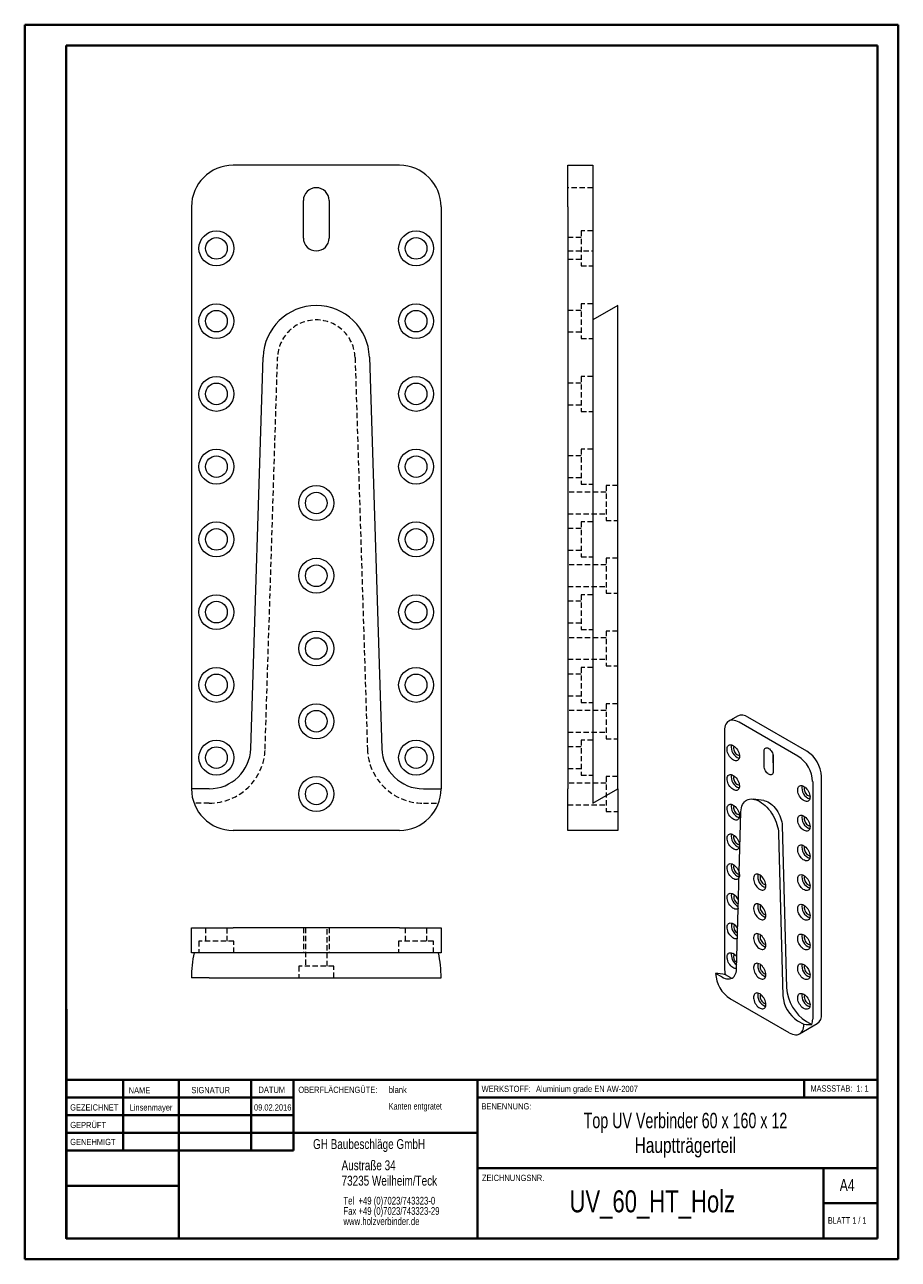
# Model space of a CAD drawing. Header units: millimetres. Extents: x 0 to 210, y 0 to 297.
import ezdxf

# ---------------------------------------------------------------- set-up
doc = ezdxf.new("R2010")
doc.units = ezdxf.units.MM
doc.linetypes.add('HIDDEN', pattern=[1.905, 1.27, -0.635])
doc.styles.add('SLDTEXTSTYLE0', font='TXT', dxfattribs={"width": 0.75})
doc.styles.add('SLDTEXTSTYLE1', font='TXT', dxfattribs={"width": 0.681818})
doc.styles.add('SLDTEXTSTYLE2', font='TXT', dxfattribs={"width": 0.7})
doc.styles.add('SLDTEXTSTYLE3', font='TXT', dxfattribs={"width": 0.691667})

# ---------------------------------------------------------------- blocks, each defined once
blk = doc.blocks.new('SW_NOTE_0')
at = {"color": 0, "linetype": 'Continuous', "lineweight": 0, "char_height": 1.8521, "attachment_point": 1, "style": 'SLDTEXTSTYLE0'}
for s, insert in [('Tel  +49 (0)7023/743323-0', (0, 2.39)), ('Fax +49 (0)7023/743323-29', (0, -0.08)), ('www.holzverbinder.de', (0, -2.55))]:
    blk.add_mtext(s, dxfattribs=dict(at, insert=insert))

msp = doc.modelspace()

# ---------------------------------------------------------------- linework, layer by layer
at = {"color": 7, "linetype": 'Continuous', "lineweight": 40}
for p, q in [((0.08, 0.21), (0.08, 297.21)), ((0.08, 297.21), (210.08, 297.21)), ((210.08, 0.21), (210.08, 297.21)), ((210.08, 292.21), (210.08, 297.21)), ((10.08, 292.21), (205.08, 292.21)), ((10.08, 5.21), (10.08, 292.21)), ((205.08, 5.21), (205.08, 292.21)), ((10.11, 60.37), (10.11, 5.12)), ((205.08, 43.37), (10.11, 43.37)), ((23.71, 43.37), (23.71, 26.37)), ((37.1, 43.37), (37.1, 5.12)), ((54.51, 43.37), (54.51, 26.38)), ((64.71, 26.39), (64.71, 43.37)), ((108.91, 43.37), (108.91, 5.12)), ((187.47, 39.12), (187.47, 43.37)), ((64.71, 39.1), (10.11, 39.1)), ((205.08, 39.12), (108.91, 39.12)), ((64.71, 34.87), (10.11, 34.87)), ((108.91, 30.62), (10.11, 30.62)), ((64.71, 26.39), (10.11, 26.37)), ((108.91, 22.12), (205.08, 22.12)), ((192.08, 5.21), (192.08, 22.21)), ((37.1, 17.87), (10.11, 17.87)), ((10.11, 13.71), (10.08, 13.71)), ((205.08, 13.71), (192.08, 13.71)), ((10.11, 9.46), (10.08, 9.46)), ((10.08, 5.21), (205.08, 5.21)), ((205.08, 5.21), (180.99, 5.21)), ((0.08, 0.21), (210.08, 0.21))]:
    msp.add_line(p, q, dxfattribs=at)
at = {"color": 7, "linetype": 'Continuous', "lineweight": 15}
for p, q in [((90.17, 263.4), (50.17, 263.4)), ((130.62, 263.4), (136.62, 263.4)), ((130.62, 253.4), (130.62, 263.4)), ((136.62, 263.4), (136.62, 253.4)), ((40.17, 253.4), (40.17, 113.4)), ((67.07, 245.9), (67.07, 254.9)), ((73.27, 254.9), (73.27, 245.9)), ((100.17, 253.4), (100.17, 113.4)), ((130.62, 253.4), (130.62, 113.4)), ((136.62, 253.4), (136.62, 113.4)), ((142.62, 229.65), (136.62, 226.18)), ((142.62, 217.27), (142.62, 229.65)), ((54.42, 123.08), (57.4, 217.27)), ((82.94, 217.27), (85.92, 123.08)), ((142.62, 123.08), (142.62, 217.27)), ((171.45, 130.89), (169.32, 129.67)), ((185.97, 121.26), (171.82, 129.42)), ((188.09, 122.48), (173.95, 130.64)), ((168.29, 127.38), (168.29, 70.22)), ((142.62, 113.4), (142.62, 123.08)), ((177.8, 118.83), (177.8, 122.5)), ((179.92, 121.72), (179.92, 120.05)), ((179.99, 121.24), (179.99, 117.56)), ((191.62, 59.2), (191.62, 116.36)), ((44.42, 113.4), (40.17, 113.4)), ((95.91, 113.4), (100.17, 113.4)), ((130.62, 103.4), (130.62, 113.4)), ((136.62, 109.93), (142.62, 113.4)), ((136.62, 113.4), (136.62, 109.93)), ((142.62, 113.4), (142.62, 103.4)), ((189.5, 115.13), (189.5, 57.97)), ((177.72, 110.57), (175.16, 110.92)), ((171.21, 70.04), (172.26, 107.89)), ((182.19, 104.56), (183.24, 65.5)), ((90.17, 103.4), (50.17, 103.4)), ((142.62, 103.4), (130.62, 103.4)), ((181.29, 102.67), (182.34, 63.61)), ((40.17, 73.92), (40.17, 79.92)), ((40.17, 79.92), (50.17, 79.92)), ((90.17, 79.92), (50.17, 79.92)), ((90.17, 79.92), (100.17, 79.92)), ((100.17, 79.92), (100.17, 73.92)), ((50.17, 73.92), (40.17, 73.92)), ((90.17, 73.92), (50.17, 73.92)), ((100.17, 73.92), (90.17, 73.92)), ((167.67, 68.13), (166.17, 69)), ((169.79, 67.94), (168.51, 68.68)), ((44.42, 67.92), (40.17, 67.92)), ((44.42, 67.92), (54.42, 67.92)), ((54.42, 67.92), (57.4, 67.92)), ((57.4, 67.92), (82.94, 67.92)), ((82.94, 67.92), (85.92, 67.92)), ((85.92, 67.92), (95.91, 67.92)), ((95.91, 67.92), (100.17, 67.92)), ((169.79, 67.94), (170.03, 67.81)), ((183.85, 54.71), (169.7, 62.87)), ((185.88, 57.62), (187.38, 56.75)), ((186.34, 54.46), (190.59, 56.91)), ((188, 57.43), (189.28, 56.69))]:
    msp.add_line(p, q, dxfattribs=at)
at = {"color": 7, "linetype": 'HIDDEN', "lineweight": 0}
for p, q in [((136.62, 258), (130.62, 258)), ((133.82, 247.6), (133.82, 239.2)), ((136.62, 247.6), (133.82, 247.6)), ((133.82, 246), (130.62, 246)), ((130.62, 242.8), (136.62, 242.8)), ((130.62, 240.8), (133.82, 240.8)), ((133.82, 239.2), (136.62, 239.2)), ((133.82, 230.1), (133.82, 221.7)), ((136.62, 230.1), (133.82, 230.1)), ((133.82, 228.5), (130.62, 228.5)), ((130.62, 223.3), (133.82, 223.3)), ((133.82, 221.7), (136.62, 221.7)), ((57.88, 122.97), (60.86, 217.16)), ((79.48, 217.16), (82.46, 122.97)), ((136.62, 217.16), (136.62, 122.97)), ((133.82, 211), (130.62, 211)), ((133.82, 212.6), (133.82, 204.2)), ((136.62, 212.6), (133.82, 212.6)), ((130.62, 205.8), (133.82, 205.8)), ((133.82, 204.2), (136.62, 204.2)), ((133.82, 193.5), (130.62, 193.5)), ((133.82, 195.1), (133.82, 186.7)), ((136.62, 195.1), (133.82, 195.1)), ((130.62, 188.3), (133.82, 188.3)), ((139.82, 184.75), (130.62, 184.75)), ((133.82, 186.7), (136.62, 186.7)), ((139.82, 186.35), (139.82, 177.95)), ((142.62, 186.35), (139.82, 186.35)), ((130.62, 179.55), (139.82, 179.55)), ((133.82, 176), (130.62, 176)), ((133.82, 177.6), (133.82, 169.2)), ((136.62, 177.6), (133.82, 177.6)), ((139.82, 177.95), (142.62, 177.95)), ((130.62, 170.8), (133.82, 170.8)), ((139.82, 167.25), (130.62, 167.25)), ((133.82, 169.2), (136.62, 169.2)), ((139.82, 168.85), (139.82, 160.45)), ((142.62, 168.85), (139.82, 168.85)), ((130.62, 162.05), (139.82, 162.05)), ((139.82, 160.45), (142.62, 160.45)), ((133.82, 158.5), (130.62, 158.5)), ((133.82, 160.1), (133.82, 151.7)), ((136.62, 160.1), (133.82, 160.1)), ((130.62, 153.3), (133.82, 153.3)), ((133.82, 151.7), (136.62, 151.7)), ((139.82, 149.75), (130.62, 149.75)), ((139.82, 151.35), (139.82, 142.95)), ((142.62, 151.35), (139.82, 151.35)), ((130.62, 144.55), (139.82, 144.55)), ((133.82, 142.6), (133.82, 134.2)), ((136.62, 142.6), (133.82, 142.6)), ((139.82, 142.95), (142.62, 142.95)), ((133.82, 141), (130.62, 141)), ((130.62, 135.8), (133.82, 135.8)), ((133.82, 134.2), (136.62, 134.2)), ((139.82, 133.85), (139.82, 125.45)), ((142.62, 133.85), (139.82, 133.85)), ((139.82, 132.25), (130.62, 132.25)), ((130.62, 127.05), (139.82, 127.05)), ((133.82, 125.1), (133.82, 116.7)), ((136.62, 125.1), (133.82, 125.1)), ((139.82, 125.45), (142.62, 125.45)), ((133.82, 123.5), (130.62, 123.5)), ((136.62, 122.97), (136.62, 109.93)), ((130.62, 118.3), (133.82, 118.3)), ((133.82, 116.7), (136.62, 116.7)), ((139.82, 116.35), (139.82, 107.95)), ((142.62, 116.35), (139.82, 116.35)), ((139.82, 114.75), (130.62, 114.75)), ((44.42, 109.93), (40.79, 109.93)), ((95.91, 109.93), (99.55, 109.93)), ((130.62, 109.55), (139.82, 109.55)), ((139.82, 107.95), (142.62, 107.95)), ((43.57, 79.92), (43.57, 76.72)), ((48.77, 76.72), (48.77, 79.92)), ((67.07, 79.92), (67.07, 73.92)), ((67.57, 79.92), (67.57, 70.72)), ((72.77, 70.72), (72.77, 79.92)), ((73.27, 79.92), (73.27, 73.92)), ((91.57, 79.92), (91.57, 76.72)), ((96.77, 76.72), (96.77, 79.92)), ((50.37, 76.72), (41.97, 76.72)), ((41.97, 76.72), (41.97, 73.92)), ((50.37, 73.92), (50.37, 76.72)), ((98.37, 76.72), (89.97, 76.72)), ((89.97, 76.72), (89.97, 73.92)), ((98.37, 73.92), (98.37, 76.72)), ((74.37, 70.72), (65.97, 70.72)), ((65.97, 70.72), (65.97, 67.92)), ((74.37, 67.92), (74.37, 70.72))]:
    msp.add_line(p, q, dxfattribs=at)
at = {"color": 7, "linetype": 'Continuous', "lineweight": 0}
for p, q in [((64.71, 39.12), (10.11, 39.12)), ((23.71, 5.21), (23.71, 5.12)), ((54.51, 5.21), (54.51, 5.12))]:
    msp.add_line(p, q, dxfattribs=at)
at = {"color": 7, "linetype": 'Continuous', "lineweight": 15, "flags": 128}
for points in [[(171.82, 129.42), (171.43, 129.62), (171.04, 129.77), (170.66, 129.87), (170.29, 129.9), (169.94, 129.88), (169.62, 129.8), (169.32, 129.67), (169.06, 129.48), (168.83, 129.24), (168.64, 128.95), (168.49, 128.61), (168.38, 128.24), (168.31, 127.82), (168.29, 127.38)], [(171.9, 121.21), (171.87, 120.94), (171.81, 120.69), (171.71, 120.49), (171.57, 120.33), (171.39, 120.22), (171.19, 120.16), (170.96, 120.16), (170.72, 120.21), (170.47, 120.32), (170.22, 120.48), (169.98, 120.68), (169.74, 120.93), (169.53, 121.2), (169.34, 121.5), (169.18, 121.82), (169.06, 122.15), (168.97, 122.47), (168.93, 122.78), (168.93, 123.07), (168.97, 123.33), (169.06, 123.56), (169.18, 123.74), (169.34, 123.88), (169.53, 123.96), (169.74, 123.99), (169.98, 123.96), (170.22, 123.88), (170.47, 123.75), (170.72, 123.57), (170.96, 123.34), (171.19, 123.08), (171.39, 122.79), (171.57, 122.48), (171.71, 122.16), (171.81, 121.83), (171.87, 121.52), (171.9, 121.21)], [(170.62, 123.65), (170.61, 123.64), (170.53, 123.48), (170.49, 123.28), (170.49, 123.06), (170.53, 122.81), (170.61, 122.55), (170.73, 122.3), (170.88, 122.06), (171.06, 121.85), (171.25, 121.68), (171.45, 121.55), (171.65, 121.48), (171.83, 121.46), (171.88, 121.46)], [(177.8, 122.5), (177.82, 122.74), (177.88, 122.94), (177.98, 123.1), (178.12, 123.21), (178.29, 123.27), (178.48, 123.28), (178.68, 123.23), (178.9, 123.13), (179.11, 122.99), (179.31, 122.79), (179.5, 122.57), (179.67, 122.32), (179.81, 122.04), (179.91, 121.77), (179.97, 121.49), (179.99, 121.24)], [(179.99, 117.56), (179.97, 117.33), (179.91, 117.12), (179.81, 116.96), (179.67, 116.85), (179.5, 116.79), (179.31, 116.78), (179.11, 116.83), (178.9, 116.93), (178.68, 117.08), (178.48, 117.27), (178.29, 117.49), (178.12, 117.75), (177.98, 118.02), (177.88, 118.29), (177.82, 118.57), (177.8, 118.83)], [(179.92, 120.05), (179.94, 119.79), (179.99, 119.56)], [(170.41, 116.64), (170.66, 116.47), (170.9, 116.26), (171.13, 116.01), (171.34, 115.72), (171.52, 115.42), (171.67, 115.1), (171.79, 114.77), (171.86, 114.45), (171.89, 114.14), (171.88, 113.86), (171.83, 113.6), (171.74, 113.39), (171.6, 113.22), (171.44, 113.1), (171.24, 113.03), (171.02, 113.01), (170.78, 113.05), (170.54, 113.15), (170.28, 113.29), (170.04, 113.48), (169.8, 113.72), (169.58, 113.99), (169.38, 114.28), (169.22, 114.6), (169.08, 114.92), (168.99, 115.24), (168.94, 115.56), (168.93, 115.86), (168.96, 116.13), (169.03, 116.36), (169.15, 116.56), (169.3, 116.7), (169.48, 116.8), (169.69, 116.84), (169.92, 116.83), (170.16, 116.76), (170.41, 116.64)], [(170.62, 116.51), (170.61, 116.5), (170.53, 116.34), (170.49, 116.14), (170.49, 115.91), (170.53, 115.66), (170.61, 115.41), (170.73, 115.15), (170.88, 114.92), (171.06, 114.71), (171.25, 114.54), (171.45, 114.41), (171.65, 114.33), (171.83, 114.31), (171.88, 114.32)], [(187.38, 113.99), (187.63, 113.82), (187.88, 113.61), (188.1, 113.35), (188.31, 113.07), (188.5, 112.76), (188.65, 112.44), (188.76, 112.12), (188.83, 111.8), (188.86, 111.49), (188.85, 111.21), (188.8, 110.95), (188.71, 110.74), (188.57, 110.57), (188.41, 110.44), (188.21, 110.37), (187.99, 110.36), (187.75, 110.4), (187.51, 110.49), (187.25, 110.64), (187.01, 110.83), (186.77, 111.06), (186.55, 111.33), (186.35, 111.63), (186.19, 111.94), (186.05, 112.27), (185.96, 112.59), (185.91, 112.91), (185.9, 113.2), (185.93, 113.47), (186, 113.71), (186.12, 113.9), (186.27, 114.05), (186.45, 114.15), (186.66, 114.19), (186.89, 114.18), (187.13, 114.11), (187.38, 113.99)], [(187.59, 113.85), (187.58, 113.85), (187.5, 113.69), (187.46, 113.49), (187.46, 113.26), (187.5, 113.01), (187.58, 112.75), (187.7, 112.5), (187.85, 112.26), (188.03, 112.06), (188.22, 111.88), (188.42, 111.76), (188.62, 111.68), (188.8, 111.66), (188.85, 111.66)], [(172.26, 107.89), (172.29, 108.37), (172.37, 108.82), (172.49, 109.23), (172.64, 109.61), (172.84, 109.95), (173.07, 110.24), (173.33, 110.48), (173.63, 110.68), (173.96, 110.82), (174.31, 110.91), (174.68, 110.95), (175.08, 110.93), (175.49, 110.86), (175.91, 110.74), (176.34, 110.56), (176.77, 110.33), (177.21, 110.06), (177.64, 109.74), (178.06, 109.38), (178.47, 108.97), (178.86, 108.54), (179.24, 108.07), (179.59, 107.57), (179.92, 107.05), (180.22, 106.51), (180.48, 105.96), (180.71, 105.4), (180.91, 104.84), (181.06, 104.28), (181.18, 103.73), (181.26, 103.19), (181.29, 102.67)], [(177.72, 110.57), (177.97, 110.53), (178.33, 110.41), (178.71, 110.25), (179.08, 110.03), (179.46, 109.77), (179.82, 109.46), (180.18, 109.11), (180.51, 108.72), (180.83, 108.31), (181.12, 107.86), (181.38, 107.4), (181.61, 106.93), (181.8, 106.44), (181.96, 105.96), (182.08, 105.48), (182.15, 105.01), (182.19, 104.56)], [(170.41, 109.5), (170.66, 109.33), (170.9, 109.11), (171.13, 108.86), (171.34, 108.58), (171.52, 108.27), (171.67, 107.95), (171.79, 107.63), (171.86, 107.3), (171.89, 107), (171.88, 106.71), (171.83, 106.46), (171.74, 106.24), (171.6, 106.07), (171.44, 105.95), (171.24, 105.88), (171.02, 105.87), (170.78, 105.91), (170.54, 106), (170.28, 106.15), (170.04, 106.34), (169.8, 106.57), (169.58, 106.84), (169.38, 107.14), (169.22, 107.45), (169.08, 107.78), (168.99, 108.1), (168.94, 108.41), (168.93, 108.71), (168.96, 108.98), (169.03, 109.22), (169.15, 109.41), (169.3, 109.56), (169.48, 109.65), (169.69, 109.7), (169.92, 109.68), (170.16, 109.62), (170.41, 109.5)], [(170.62, 109.36), (170.61, 109.36), (170.53, 109.2), (170.49, 109), (170.49, 108.77), (170.53, 108.52), (170.61, 108.26), (170.73, 108.01), (170.88, 107.77), (171.06, 107.56), (171.25, 107.39), (171.45, 107.26), (171.65, 107.19), (171.83, 107.17), (171.88, 107.17)], [(187.38, 106.84), (187.63, 106.67), (187.88, 106.46), (188.1, 106.21), (188.31, 105.93), (188.5, 105.62), (188.65, 105.3), (188.76, 104.97), (188.83, 104.65), (188.86, 104.35), (188.85, 104.06), (188.8, 103.81), (188.71, 103.59), (188.57, 103.42), (188.41, 103.3), (188.21, 103.23), (187.99, 103.21), (187.75, 103.25), (187.51, 103.35), (187.25, 103.49), (187.01, 103.69), (186.77, 103.92), (186.55, 104.19), (186.35, 104.48), (186.19, 104.8), (186.05, 105.12), (185.96, 105.45), (185.91, 105.76), (185.9, 106.06), (185.93, 106.33), (186, 106.56), (186.12, 106.76), (186.27, 106.91), (186.45, 107), (186.66, 107.04), (186.89, 107.03), (187.13, 106.96), (187.38, 106.84)], [(187.59, 106.71), (187.58, 106.7), (187.5, 106.54), (187.46, 106.34), (187.46, 106.11), (187.5, 105.86), (187.58, 105.61), (187.7, 105.36), (187.85, 105.12), (188.03, 104.91), (188.22, 104.74), (188.42, 104.61), (188.62, 104.54), (188.8, 104.51), (188.85, 104.52)], [(170.41, 102.35), (170.66, 102.18), (170.9, 101.97), (171.13, 101.72), (171.34, 101.43), (171.52, 101.13), (171.67, 100.81), (171.79, 100.48), (171.86, 100.16), (171.89, 99.85), (171.88, 99.57), (171.83, 99.32), (171.74, 99.1), (171.6, 98.93), (171.44, 98.81), (171.24, 98.74), (171.02, 98.72), (170.78, 98.76), (170.54, 98.86), (170.28, 99), (170.04, 99.19), (169.8, 99.43), (169.58, 99.7), (169.38, 99.99), (169.22, 100.31), (169.08, 100.63), (168.99, 100.95), (168.94, 101.27), (168.93, 101.57), (168.96, 101.84), (169.03, 102.07), (169.15, 102.27), (169.3, 102.41), (169.48, 102.51), (169.69, 102.55), (169.92, 102.54), (170.16, 102.47), (170.41, 102.35)], [(170.62, 102.22), (170.61, 102.21), (170.53, 102.05), (170.49, 101.85), (170.49, 101.62), (170.53, 101.37), (170.61, 101.12), (170.73, 100.86), (170.88, 100.63), (171.06, 100.42), (171.25, 100.25), (171.45, 100.12), (171.65, 100.04), (171.83, 100.02), (171.88, 100.03)], [(187.38, 99.7), (187.63, 99.53), (187.88, 99.32), (188.1, 99.06), (188.31, 98.78), (188.5, 98.47), (188.65, 98.15), (188.76, 97.83), (188.83, 97.51), (188.86, 97.2), (188.85, 96.92), (188.8, 96.66), (188.71, 96.45), (188.57, 96.28), (188.41, 96.15), (188.21, 96.08), (187.99, 96.07), (187.75, 96.11), (187.51, 96.2), (187.25, 96.35), (187.01, 96.54), (186.77, 96.78), (186.55, 97.04), (186.35, 97.34), (186.19, 97.65), (186.05, 97.98), (185.96, 98.3), (185.91, 98.62), (185.9, 98.91), (185.93, 99.18), (186, 99.42), (186.12, 99.61), (186.27, 99.76), (186.45, 99.86), (186.66, 99.9), (186.89, 99.89), (187.13, 99.82), (187.38, 99.7)], [(187.59, 99.56), (187.58, 99.56), (187.5, 99.4), (187.46, 99.2), (187.46, 98.97), (187.5, 98.72), (187.58, 98.46), (187.7, 98.21), (187.85, 97.98), (188.03, 97.77), (188.22, 97.59), (188.42, 97.47), (188.62, 97.39), (188.8, 97.37), (188.85, 97.37)], [(170.41, 95.21), (170.66, 95.04), (170.9, 94.82), (171.13, 94.57), (171.34, 94.29), (171.52, 93.98), (171.67, 93.66), (171.79, 93.34), (171.86, 93.02), (171.89, 92.71), (171.88, 92.42), (171.83, 92.17), (171.74, 91.95), (171.6, 91.78), (171.44, 91.66), (171.24, 91.59), (171.02, 91.58), (170.78, 91.62), (170.54, 91.71), (170.28, 91.86), (170.04, 92.05), (169.8, 92.28), (169.58, 92.55), (169.38, 92.85), (169.22, 93.16), (169.08, 93.49), (168.99, 93.81), (168.94, 94.12), (168.93, 94.42), (168.96, 94.69), (169.03, 94.93), (169.15, 95.12), (169.3, 95.27), (169.48, 95.36), (169.69, 95.41), (169.92, 95.39), (170.16, 95.33), (170.41, 95.21)], [(170.62, 95.07), (170.61, 95.07), (170.53, 94.91), (170.49, 94.71), (170.49, 94.48), (170.53, 94.23), (170.61, 93.97), (170.73, 93.72), (170.88, 93.48), (171.06, 93.27), (171.25, 93.1), (171.45, 92.98), (171.65, 92.9), (171.83, 92.88), (171.84, 92.88)], [(178.26, 90.08), (178.24, 90.39), (178.17, 90.7), (178.07, 91.03), (177.93, 91.35), (177.76, 91.66), (177.55, 91.95), (177.33, 92.21), (177.09, 92.44), (176.84, 92.62), (176.59, 92.75), (176.34, 92.83), (176.11, 92.86), (175.89, 92.83), (175.7, 92.75), (175.54, 92.61), (175.42, 92.43), (175.34, 92.2), (175.29, 91.94), (175.29, 91.65), (175.34, 91.34), (175.42, 91.02), (175.54, 90.69), (175.7, 90.37), (175.89, 90.07), (176.11, 89.8), (176.34, 89.55), (176.59, 89.35), (176.84, 89.19), (177.09, 89.08), (177.33, 89.03), (177.55, 89.03), (177.76, 89.09), (177.93, 89.2), (178.07, 89.36), (178.17, 89.56), (178.24, 89.81), (178.26, 90.08)], [(176.98, 92.52), (176.98, 92.51), (176.89, 92.35), (176.85, 92.16), (176.85, 91.93), (176.89, 91.68), (176.98, 91.42), (177.1, 91.17), (177.25, 90.93), (177.42, 90.72), (177.62, 90.55), (177.81, 90.42), (178.01, 90.35), (178.19, 90.33), (178.24, 90.33)], [(187.38, 92.55), (187.63, 92.39), (187.88, 92.17), (188.1, 91.92), (188.31, 91.64), (188.5, 91.33), (188.65, 91.01), (188.76, 90.68), (188.83, 90.36), (188.86, 90.06), (188.85, 89.77), (188.8, 89.52), (188.71, 89.3), (188.57, 89.13), (188.41, 89.01), (188.21, 88.94), (187.99, 88.92), (187.75, 88.96), (187.51, 89.06), (187.25, 89.2), (187.01, 89.4), (186.77, 89.63), (186.55, 89.9), (186.35, 90.2), (186.19, 90.51), (186.05, 90.83), (185.96, 91.16), (185.91, 91.47), (185.9, 91.77), (185.93, 92.04), (186, 92.27), (186.12, 92.47), (186.27, 92.62), (186.45, 92.71), (186.66, 92.76), (186.89, 92.74), (187.13, 92.68), (187.38, 92.55)], [(187.59, 92.42), (187.58, 92.41), (187.5, 92.25), (187.46, 92.05), (187.46, 91.82), (187.5, 91.58), (187.58, 91.32), (187.7, 91.07), (187.85, 90.83), (188.03, 90.62), (188.22, 90.45), (188.42, 90.32), (188.62, 90.25), (188.8, 90.23), (188.85, 90.23)], [(171.61, 84.65), (171.6, 84.64), (171.44, 84.52), (171.24, 84.45), (171.02, 84.43), (170.78, 84.47), (170.54, 84.57), (170.28, 84.71), (170.04, 84.9), (169.8, 85.14), (169.58, 85.41), (169.38, 85.7), (169.22, 86.02), (169.08, 86.34), (168.99, 86.67), (168.94, 86.98), (168.93, 87.28), (168.96, 87.55), (169.03, 87.78), (169.15, 87.98), (169.3, 88.12), (169.48, 88.22), (169.69, 88.26), (169.92, 88.25), (170.16, 88.18), (170.41, 88.06), (170.41, 88.06)], [(178.26, 82.94), (178.24, 83.24), (178.17, 83.56), (178.07, 83.88), (177.93, 84.21), (177.76, 84.52), (177.55, 84.81), (177.33, 85.07), (177.09, 85.29), (176.84, 85.47), (176.59, 85.61), (176.34, 85.69), (176.11, 85.71), (175.89, 85.69), (175.7, 85.6), (175.54, 85.47), (175.42, 85.28), (175.34, 85.06), (175.29, 84.8), (175.29, 84.51), (175.34, 84.19), (175.42, 83.87), (175.54, 83.55), (175.7, 83.23), (175.89, 82.93), (176.11, 82.65), (176.34, 82.41), (176.59, 82.2), (176.84, 82.05), (177.09, 81.94), (177.33, 81.89), (177.55, 81.89), (177.76, 81.94), (177.93, 82.05), (178.07, 82.21), (178.17, 82.42), (178.24, 82.66), (178.26, 82.94)], [(176.98, 85.38), (176.98, 85.37), (176.89, 85.21), (176.85, 85.01), (176.85, 84.78), (176.89, 84.53), (176.98, 84.28), (177.1, 84.02), (177.25, 83.79), (177.42, 83.58), (177.62, 83.41), (177.81, 83.28), (178.01, 83.2), (178.19, 83.18), (178.24, 83.19)], [(187.38, 85.41), (187.63, 85.24), (187.88, 85.03), (188.1, 84.77), (188.31, 84.49), (188.5, 84.18), (188.65, 83.86), (188.76, 83.54), (188.83, 83.22), (188.86, 82.91), (188.85, 82.63), (188.8, 82.37), (188.71, 82.16), (188.57, 81.99), (188.41, 81.86), (188.21, 81.79), (187.99, 81.78), (187.75, 81.82), (187.51, 81.91), (187.25, 82.06), (187.01, 82.25), (186.77, 82.49), (186.55, 82.75), (186.35, 83.05), (186.19, 83.36), (186.05, 83.69), (185.96, 84.01), (185.91, 84.33), (185.9, 84.62), (185.93, 84.89), (186, 85.13), (186.12, 85.32), (186.27, 85.47), (186.45, 85.57), (186.66, 85.61), (186.89, 85.6), (187.13, 85.53), (187.38, 85.41)], [(187.59, 85.27), (187.58, 85.27), (187.5, 85.11), (187.46, 84.91), (187.46, 84.68), (187.5, 84.43), (187.58, 84.17), (187.7, 83.92), (187.85, 83.69), (188.03, 83.48), (188.22, 83.31), (188.42, 83.18), (188.62, 83.1), (188.8, 83.08), (188.85, 83.08)], [(171.41, 77.36), (171.24, 77.3), (171.02, 77.29), (170.78, 77.33), (170.54, 77.42), (170.28, 77.57), (170.04, 77.76), (169.8, 77.99), (169.58, 78.26), (169.38, 78.56), (169.22, 78.87), (169.08, 79.2), (168.99, 79.52), (168.94, 79.84), (168.93, 80.13), (168.96, 80.4), (169.03, 80.64), (169.15, 80.83), (169.3, 80.98), (169.48, 81.08), (169.69, 81.12), (169.92, 81.11), (170.16, 81.04), (170.41, 80.92), (170.41, 80.92)], [(178.26, 75.79), (178.24, 76.1), (178.17, 76.42), (178.07, 76.74), (177.93, 77.06), (177.76, 77.37), (177.55, 77.66), (177.33, 77.92), (177.09, 78.15), (176.84, 78.33), (176.59, 78.46), (176.34, 78.54), (176.11, 78.57), (175.89, 78.54), (175.7, 78.46), (175.54, 78.32), (175.42, 78.14), (175.34, 77.91), (175.29, 77.65), (175.29, 77.36), (175.34, 77.05), (175.42, 76.73), (175.54, 76.4), (175.7, 76.08), (175.89, 75.78), (176.11, 75.51), (176.34, 75.26), (176.59, 75.06), (176.84, 74.9), (177.09, 74.8), (177.33, 74.74), (177.55, 74.74), (177.76, 74.8), (177.93, 74.91), (178.07, 75.07), (178.17, 75.27), (178.24, 75.52), (178.26, 75.79)], [(176.98, 78.23), (176.98, 78.23), (176.89, 78.07), (176.85, 77.87), (176.85, 77.64), (176.89, 77.39), (176.98, 77.13), (177.1, 76.88), (177.25, 76.64), (177.42, 76.43), (177.62, 76.26), (177.81, 76.13), (178.01, 76.06), (178.19, 76.04), (178.24, 76.04)], [(187.38, 78.27), (187.63, 78.1), (187.88, 77.88), (188.1, 77.63), (188.31, 77.35), (188.5, 77.04), (188.65, 76.72), (188.76, 76.39), (188.83, 76.07), (188.86, 75.77), (188.85, 75.48), (188.8, 75.23), (188.71, 75.01), (188.57, 74.84), (188.41, 74.72), (188.21, 74.65), (187.99, 74.63), (187.75, 74.68), (187.51, 74.77), (187.25, 74.91), (187.01, 75.11), (186.77, 75.34), (186.55, 75.61), (186.35, 75.91), (186.19, 76.22), (186.05, 76.54), (185.96, 76.87), (185.91, 77.18), (185.9, 77.48), (185.93, 77.75), (186, 77.99), (186.12, 78.18), (186.27, 78.33), (186.45, 78.42), (186.66, 78.47), (186.89, 78.45), (187.13, 78.39), (187.38, 78.27)], [(187.59, 78.13), (187.58, 78.12), (187.5, 77.96), (187.46, 77.76), (187.46, 77.53), (187.5, 77.29), (187.58, 77.03), (187.7, 76.78), (187.85, 76.54), (188.03, 76.33), (188.22, 76.16), (188.42, 76.03), (188.62, 75.96), (188.8, 75.94), (188.85, 75.94)], [(171.21, 70.15), (171.02, 70.14), (170.78, 70.18), (170.54, 70.28), (170.28, 70.42), (170.04, 70.61), (169.8, 70.85), (169.58, 71.12), (169.38, 71.41), (169.22, 71.73), (169.08, 72.05), (168.99, 72.38), (168.94, 72.69), (168.93, 72.99), (168.96, 73.26), (169.03, 73.49), (169.15, 73.69), (169.3, 73.83), (169.48, 73.93), (169.69, 73.97), (169.92, 73.96), (170.16, 73.89), (170.41, 73.77), (170.41, 73.77)], [(178.26, 68.65), (178.24, 68.95), (178.17, 69.27), (178.07, 69.6), (177.93, 69.92), (177.76, 70.23), (177.55, 70.52), (177.33, 70.78), (177.09, 71), (176.84, 71.18), (176.59, 71.32), (176.34, 71.4), (176.11, 71.42), (175.89, 71.4), (175.7, 71.31), (175.54, 71.18), (175.42, 70.99), (175.34, 70.77), (175.29, 70.51), (175.29, 70.22), (175.34, 69.9), (175.42, 69.58), (175.54, 69.26), (175.7, 68.94), (175.89, 68.64), (176.11, 68.36), (176.34, 68.12), (176.59, 67.92), (176.84, 67.76), (177.09, 67.65), (177.33, 67.6), (177.55, 67.6), (177.76, 67.65), (177.93, 67.76), (178.07, 67.92), (178.17, 68.13), (178.24, 68.37), (178.26, 68.65)], [(187.38, 71.12), (187.63, 70.95), (187.88, 70.74), (188.1, 70.48), (188.31, 70.2), (188.5, 69.9), (188.65, 69.57), (188.76, 69.25), (188.83, 68.93), (188.86, 68.62), (188.85, 68.34), (188.8, 68.08), (188.71, 67.87), (188.57, 67.7), (188.41, 67.57), (188.21, 67.51), (187.99, 67.49), (187.75, 67.53), (187.51, 67.62), (187.25, 67.77), (187.01, 67.96), (186.77, 68.2), (186.55, 68.47), (186.35, 68.76), (186.19, 69.08), (186.05, 69.4), (185.96, 69.72), (185.91, 70.04), (185.9, 70.34), (185.93, 70.61), (186, 70.84), (186.12, 71.03), (186.27, 71.18), (186.45, 71.28), (186.66, 71.32), (186.89, 71.31), (187.13, 71.24), (187.38, 71.12)], [(167.67, 68.13), (168.06, 67.93), (168.44, 67.78), (168.82, 67.69), (169.18, 67.65), (169.52, 67.66), (169.84, 67.73), (170.13, 67.86), (170.4, 68.04), (170.63, 68.26), (170.82, 68.54), (170.98, 68.86), (171.1, 69.22), (171.17, 69.61), (171.21, 70.04)], [(176.98, 71.09), (176.98, 71.08), (176.89, 70.92), (176.85, 70.72), (176.85, 70.49), (176.89, 70.24), (176.98, 69.99), (177.1, 69.73), (177.25, 69.5), (177.42, 69.29), (177.62, 69.12), (177.81, 68.99), (178.01, 68.91), (178.19, 68.89), (178.24, 68.9)], [(187.59, 70.98), (187.58, 70.98), (187.5, 70.82), (187.46, 70.62), (187.46, 70.39), (187.5, 70.14), (187.58, 69.88), (187.7, 69.63), (187.85, 69.4), (188.03, 69.19), (188.22, 69.02), (188.42, 68.89), (188.62, 68.81), (188.8, 68.79), (188.85, 68.8)], [(178.26, 61.51), (178.24, 61.81), (178.17, 62.13), (178.07, 62.45), (177.93, 62.77), (177.76, 63.08), (177.55, 63.37), (177.33, 63.63), (177.09, 63.86), (176.84, 64.04), (176.59, 64.17), (176.34, 64.25), (176.11, 64.28), (175.89, 64.25), (175.7, 64.17), (175.54, 64.03), (175.42, 63.85), (175.34, 63.62), (175.29, 63.36), (175.29, 63.07), (175.34, 62.76), (175.42, 62.44), (175.54, 62.11), (175.7, 61.79), (175.89, 61.49), (176.11, 61.22), (176.34, 60.97), (176.59, 60.77), (176.84, 60.61), (177.09, 60.51), (177.33, 60.45), (177.55, 60.45), (177.76, 60.51), (177.93, 60.62), (178.07, 60.78), (178.17, 60.98), (178.24, 61.23), (178.26, 61.51)], [(176.98, 63.94), (176.98, 63.94), (176.89, 63.78), (176.85, 63.58), (176.85, 63.35), (176.89, 63.1), (176.98, 62.84), (177.1, 62.59), (177.25, 62.35), (177.42, 62.14), (177.62, 61.97), (177.81, 61.85), (178.01, 61.77), (178.19, 61.75), (178.24, 61.75)], [(187.38, 63.98), (187.63, 63.81), (187.88, 63.59), (188.1, 63.34), (188.31, 63.06), (188.5, 62.75), (188.65, 62.43), (188.76, 62.11), (188.83, 61.78), (188.86, 61.48), (188.85, 61.19), (188.8, 60.94), (188.71, 60.72), (188.57, 60.55), (188.41, 60.43), (188.21, 60.36), (187.99, 60.35), (187.75, 60.39), (187.51, 60.48), (187.25, 60.63), (187.01, 60.82), (186.77, 61.05), (186.55, 61.32), (186.35, 61.62), (186.19, 61.93), (186.05, 62.25), (185.96, 62.58), (185.91, 62.89), (185.9, 63.19), (185.93, 63.46), (186, 63.7), (186.12, 63.89), (186.27, 64.04), (186.45, 64.13), (186.66, 64.18), (186.89, 64.16), (187.13, 64.1), (187.38, 63.98)], [(187.59, 63.84), (187.58, 63.83), (187.5, 63.67), (187.46, 63.47), (187.46, 63.25), (187.5, 63), (187.58, 62.74), (187.7, 62.49), (187.85, 62.25), (188.03, 62.04), (188.22, 61.87), (188.42, 61.74), (188.62, 61.67), (188.8, 61.65), (188.85, 61.65)], [(183.85, 54.71), (184.24, 54.51), (184.63, 54.36), (185.01, 54.26), (185.38, 54.23), (185.73, 54.25), (186.05, 54.33), (186.35, 54.46), (186.61, 54.65), (186.84, 54.89), (187.03, 55.18), (187.18, 55.52), (187.29, 55.89), (187.36, 56.31), (187.38, 56.75)]]:
    msp.add_lwpolyline(points, dxfattribs=at)
at = {"color": 7, "linetype": 'Continuous', "lineweight": 15}
for centre, radius in [((46.17, 243.4), 4.2), ((94.17, 243.4), 4.2), ((46.17, 243.4), 2.6), ((94.17, 243.4), 2.6), ((46.17, 225.9), 4.2), ((94.17, 225.9), 4.2), ((46.17, 225.9), 2.6), ((94.17, 225.9), 2.6), ((46.17, 208.4), 4.2), ((46.17, 208.4), 2.6), ((94.17, 208.4), 4.2), ((94.17, 208.4), 2.6), ((46.17, 190.9), 4.2), ((46.17, 190.9), 2.6), ((94.17, 190.9), 4.2), ((94.17, 190.9), 2.6), ((70.17, 182.15), 4.2), ((70.17, 182.15), 2.6), ((46.17, 173.4), 4.2), ((46.17, 173.4), 2.6), ((94.17, 173.4), 4.2), ((94.17, 173.4), 2.6), ((70.17, 164.65), 4.2), ((70.17, 164.65), 2.6), ((46.17, 155.9), 4.2), ((46.17, 155.9), 2.6), ((94.17, 155.9), 4.2), ((94.17, 155.9), 2.6), ((70.17, 147.15), 4.2), ((70.17, 147.15), 2.6), ((46.17, 138.4), 4.2), ((94.17, 138.4), 4.2), ((46.17, 138.4), 2.6), ((94.17, 138.4), 2.6), ((70.17, 129.65), 4.2), ((70.17, 129.65), 2.6), ((46.17, 120.9), 4.2), ((94.17, 120.9), 4.2), ((46.17, 120.9), 2.6), ((94.17, 120.9), 2.6), ((70.17, 112.15), 4.2), ((70.17, 112.15), 2.6)]:
    msp.add_circle(centre, radius, dxfattribs=at)
for centre, radius, start, end in [((50.17, 253.4), 10, 90, 180), ((90.17, 253.4), 10, 0, 90), ((70.17, 254.9), 3.1, 0, 180), ((70.17, 245.9), 3.1, 180, 0), ((70.17, 216.87), 12.78, 1.8106, 178.1894), ((172.47, 128.52), 2.59, 55.2808, 113.4087), ((44.42, 123.4), 10, 270, 358.1894), ((95.91, 123.4), 10, 181.8106, 270), ((172.79, 123.44), 2.86, 169.5905, 250.4041), ((183.99, 116.03), 7.64, 2.4534, 57.5466), ((181.86, 114.81), 7.64, 2.4534, 57.5466), ((172.79, 116.3), 2.86, 169.5905, 250.4041), ((50.17, 113.4), 10, 180, 270), ((90.17, 113.4), 10, 270, 0), ((189.76, 113.65), 2.86, 169.5905, 250.4041), ((172.79, 109.16), 2.86, 169.5905, 250.4041), ((189.76, 106.5), 2.86, 169.5905, 250.4041), ((172.79, 102.01), 2.86, 169.5905, 250.4041), ((189.76, 99.36), 2.86, 169.5905, 250.4041), ((172.79, 94.87), 2.86, 169.6235, 250.1416), ((179.15, 92.32), 2.86, 169.5905, 250.4041), ((189.76, 92.21), 2.86, 169.5905, 250.4041), ((172.88, 87.76), 2.94, 170.5896, 244.6706), ((168.7, 85.37), 3.19, 21.498, 57.5223), ((172.17, 87.33), 1.66, 158.9429, 251.6422), ((179.15, 85.17), 2.86, 169.5905, 250.4041), ((189.76, 85.07), 2.86, 169.5905, 250.4041), ((172.93, 80.62), 2.98, 170.9707, 239.8681), ((168.77, 78.31), 3.08, 28.4884, 57.8404), ((172.19, 80.19), 1.68, 159.4743, 243.7418), ((179.15, 78.03), 2.86, 169.5905, 250.4041), ((189.76, 77.92), 2.86, 169.5905, 250.4041), ((172.94, 73.49), 3, 171.1373, 235.2561), ((168.9, 71.31), 2.89, 34.2336, 58.4542), ((172.1, 73.03), 1.61, 157.7564, 237.9577), ((179.15, 70.88), 2.86, 169.5905, 250.4041), ((189.76, 70.78), 2.86, 169.5905, 250.4041), ((173.81, 69.32), 7.64, 182.4534, 237.5466), ((174.25, 70.28), 5.96, 180.5854, 195.5884), ((193.61, 66.18), 10.39, 183.7327, 237.3127), ((179.15, 63.74), 2.86, 169.5905, 250.4041), ((190.01, 64.09), 7.68, 183.5903, 237.4551), ((189.76, 63.63), 2.86, 169.5905, 250.4041), ((185.96, 57.91), 3.54, 339.7215, 0.9855), ((189.18, 58.93), 2.46, 304.916, 6.3962)]:
    msp.add_arc(centre, radius, start, end, dxfattribs=at)
at = {"color": 7, "linetype": 'HIDDEN', "lineweight": 0}
for centre, radius, start, end in [((70.17, 216.87), 9.32, 1.8106, 178.1894), ((44.42, 123.4), 13.46, 270, 358.1894), ((95.91, 123.4), 13.46, 181.8106, 270)]:
    msp.add_arc(centre, radius, start, end, dxfattribs=at)
at = {"color": 7, "linetype": 'Continuous', "lineweight": 15}
for centre, major_axis, ratio, start_param, end_param in [((50.17, 67.92), (0, 17.32), 0.57735, 1.217055, 1.570796), ((90.17, 67.92), (0, 17.32), 0.57735, 4.712389, 5.066131), ((169.7, 66.95), (7.06, -1.56), 0.201835, 1.785189, 2.13893), ((183.85, 58.79), (7.06, -1.56), 0.201835, 5.280523, 5.634265)]:
    msp.add_ellipse(centre, major_axis=major_axis, ratio=ratio, start_param=start_param, end_param=end_param, dxfattribs=at)

# ---------------------------------------------------------------- block references
at = {"color": 7, "linetype": 'Continuous', "lineweight": 0}
msp.add_blockref('SW_NOTE_0', (76.7, 12.85), dxfattribs=at)

# ---------------------------------------------------------------- texts
for s, insert, char_height, attachment_point, style in [('NAME', (25.07, 41.62), 1.5, 1, 'SLDTEXTSTYLE0'), ('SIGNATUR', (40.14, 41.68), 1.5, 1, 'SLDTEXTSTYLE0'), ('DATUM', (56.28, 41.74), 1.5, 1, 'SLDTEXTSTYLE0'), ('OBERFLÄCHENGÜTE:', (65.86, 41.74), 1.5, 1, 'SLDTEXTSTYLE0'), ('blank', (87.58, 41.8), 1.587, 1, 'SLDTEXTSTYLE0'), ('WERKSTOFF:', (109.91, 41.96), 1.5, 1, 'SLDTEXTSTYLE0'), ('Aluminium grade EN AW-2007', (122.99, 41.96), 1.5, 1, 'SLDTEXTSTYLE0'), ('MASSSTAB:  1: 1', (188.99, 42.07), 1.5, 1, 'SLDTEXTSTYLE2'), ('GEZEICHNET', (11, 37.51), 1.5, 1, 'SLDTEXTSTYLE0'), ('Linsenmayer', (30.45, 37.5), 1.4986, 2, 'SLDTEXTSTYLE0'), ('09.02.2016', (59.69, 37.5), 1.499, 2, 'SLDTEXTSTYLE0'), ('Kanten entgratet', (87.58, 37.84), 1.5875, 1, 'SLDTEXTSTYLE0'), ('BENENNUNG:', (109.88, 37.77), 1.5, 1, 'SLDTEXTSTYLE0'), ('Top UV Verbinder 60 x 160 x 12', (158.92, 35.46), 3.7042, 2, 'SLDTEXTSTYLE3'), ('GEPRÜFT', (11.03, 33.28), 1.5, 1, 'SLDTEXTSTYLE0'), ('Hauptträgerteil', (158.88, 29.52), 3.7042, 2, 'SLDTEXTSTYLE0'), ('GENEHMIGT', (11.02, 29.19), 1.5, 1, 'SLDTEXTSTYLE0'), ('GH Baubeschläge GmbH', (69.39, 29.13), 2.3813, 1, 'SLDTEXTSTYLE0'), ('Austraße 34', (76.25, 24.02), 2.3813, 1, 'SLDTEXTSTYLE0'), ('73235 Weilheim/Teck', (76.25, 20.32), 2.3813, 1, 'SLDTEXTSTYLE0'), ('ZEICHNUNGSNR.', (110, 20.55), 1.5, 1, 'SLDTEXTSTYLE0'), ('A4', (196, 19.52), 2.91, 1, 'SLDTEXTSTYLE0'), ('UV_60_HT_Holz', (150.95, 16.81), 5.2917, 2, 'SLDTEXTSTYLE0'), ('BLATT 1 / 1', (193.16, 10.36), 1.5875, 1, 'SLDTEXTSTYLE1')]:
    msp.add_mtext(s, dxfattribs=dict(at, insert=insert, char_height=char_height, attachment_point=attachment_point, style=style))

doc.saveas('drawing.dxf')
